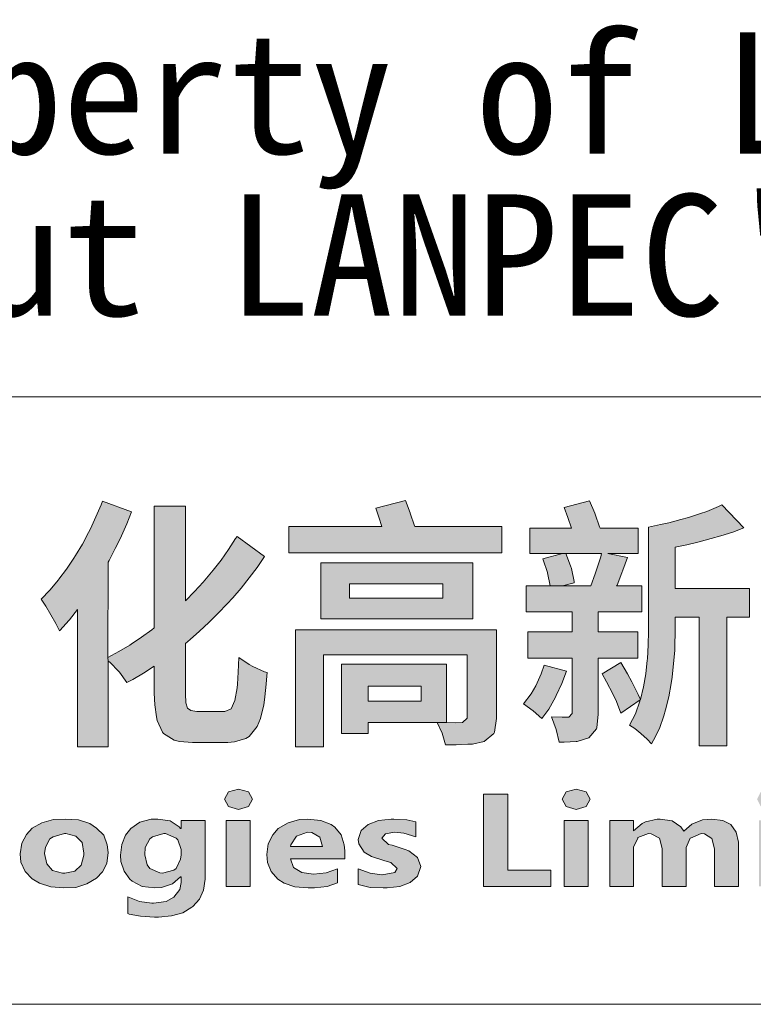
# Model space of a CAD drawing. Header units: millimetres. Extents: x 612290 to 637520, y -99766 to -71780.
# Tile 8 of 14: x 633348 to 633892, y -98626 to -97896. Entities that reach past the tile are written whole.
import ezdxf
from ezdxf.enums import TextEntityAlignment as Align

# ---------------------------------------------------------------- set-up
doc = ezdxf.new("R2010")
doc.units = ezdxf.units.MM
doc.layers.add('9图表', color=4, linetype='Continuous', lineweight=13)
doc.layers.add('LOGO 1', color=7, linetype='Continuous', true_color=0x1e2380)
doc.styles.add('黑体', font='simhei.ttf', dxfattribs={"width": 1.5})

# ---------------------------------------------------------------- blocks, each defined once
blk = doc.blocks.new('蓝科新LOGO')
at = {"layer": 'LOGO 1'}
h = blk.add_hatch(color=256, dxfattribs=at)
h.dxf.hatch_style = 1
h.paths.add_polyline_path([(3789.099, 824.537), (3789.117, 824.573), (3789.251, 824.829), (3789.377, 825.084), (3789.385, 825.102), (3789.502, 825.366), (3789.605, 825.626), (3788.973, 825.855), (3788.946, 825.778), (3788.834, 825.514), (3788.713, 825.254), (3788.673, 825.174), (3788.539, 824.923), (3788.391, 824.681), (3788.355, 824.623), (3788.198, 824.385), (3788.032, 824.166), (3788.019, 824.148), (3787.831, 823.928), (3787.643, 823.731), (3787.746, 823.579), (3787.858, 823.391), (3787.965, 823.207), (3788.041, 823.046), (3788.055, 823.059), (3788.243, 823.27), (3788.261, 823.287), (3788.436, 823.511), (3788.436, 820.532), (3789.099, 820.532), (3789.099, 822.391), (3789.094, 822.468)])
h.paths.add_polyline_path([(3791.281, 823.229), (3791.482, 823.426), (3791.679, 823.632), (3791.8, 823.762), (3791.98, 823.973), (3792.154, 824.192), (3792.325, 824.416), (3792.486, 824.654), (3791.89, 825.093), (3791.859, 825.048), (3791.706, 824.806), (3791.545, 824.578), (3791.37, 824.358), (3791.339, 824.318), (3791.155, 824.103), (3790.967, 823.897), (3790.774, 823.7), (3790.774, 825.747), (3790.098, 825.747), (3790.098, 823.113), (3790.044, 823.072), (3789.82, 822.907), (3789.596, 822.759), (3789.569, 822.736), (3789.327, 822.598), (3789.094, 822.468), (3789.099, 822.391), (3789.135, 822.365), (3789.332, 822.163), (3789.341, 822.149), (3789.506, 821.93), (3789.632, 821.993), (3789.865, 822.132), (3790.098, 822.279), (3790.098, 821.697), (3790.107, 821.446), (3790.143, 821.186), (3790.161, 821.106), (3790.273, 820.855), (3790.299, 820.823), (3790.528, 820.68), (3790.644, 820.653), (3790.927, 820.631), (3791.688, 820.631), (3791.836, 820.64), (3792.078, 820.716), (3792.15, 820.761), (3792.325, 820.976), (3792.396, 821.146), (3792.472, 821.446), (3792.486, 821.549), (3792.517, 821.822), (3792.544, 822.145), (3792.486, 822.158), (3792.23, 822.275), (3792.15, 822.315), (3791.93, 822.468), (3791.917, 822.154), (3791.899, 821.894), (3791.89, 821.809), (3791.845, 821.536), (3791.765, 821.356), (3791.626, 821.303), (3791.016, 821.303), (3790.891, 821.321), (3790.815, 821.37), (3790.783, 821.486), (3790.774, 821.684), (3790.774, 822.772), (3790.873, 822.857), (3791.079, 823.037)])
h = blk.add_hatch(color=256, dxfattribs=at)
h.dxf.hatch_style = 1
h.paths.add_polyline_path([(3797.629, 825.304), (3795.747, 825.304), (3795.739, 825.322), (3795.64, 825.595), (3795.64, 825.604), (3795.541, 825.873), (3794.901, 825.702), (3794.963, 825.51), (3795.026, 825.304), (3793.01, 825.304), (3793.01, 824.739), (3797.629, 824.739)])
h.paths.add_polyline_path([(3797.002, 824.52), (3793.709, 824.52), (3793.709, 823.305), (3797.002, 823.305)])
h.paths.add_polyline_path([(3796.352, 824.067), (3796.352, 823.753), (3794.327, 823.753), (3794.327, 824.067)], flags=16)
h.paths.add_polyline_path([(3797.513, 823.072), (3793.158, 823.072), (3793.158, 820.537), (3793.763, 820.537), (3793.763, 822.53), (3796.881, 822.53), (3796.881, 821.155), (3796.778, 821.061), (3796.617, 821.056), (3796.361, 821.061), (3796.227, 821.061), (3796.334, 820.828), (3796.411, 820.581), (3796.639, 820.581), (3796.894, 820.59), (3796.993, 820.595), (3797.25, 820.655), (3797.454, 820.823), (3797.468, 820.855), (3797.513, 821.15)])
h.paths.add_polyline_path([(3796.433, 822.324), (3794.157, 822.324), (3794.157, 820.823), (3794.73, 820.823), (3794.73, 821.061), (3796.227, 821.061), (3796.361, 821.061), (3796.433, 821.061)], flags=17)
h.paths.add_polyline_path([(3795.882, 821.849), (3795.882, 821.527), (3794.73, 821.527), (3794.73, 821.849)], flags=16)
h = blk.add_hatch(color=256, dxfattribs=at)
h.dxf.hatch_style = 1
h.paths.add_polyline_path([(3800.582, 825.272), (3799.757, 825.272), (3799.748, 825.299), (3799.65, 825.572), (3799.641, 825.599), (3799.529, 825.859), (3798.978, 825.72), (3799.058, 825.505), (3799.135, 825.272), (3798.238, 825.272), (3798.238, 824.721), (3798.946, 824.721), (3799.789, 824.721), (3799.771, 824.649), (3799.681, 824.367), (3799.654, 824.282), (3799.56, 824.018), (3798.946, 824.018), (3798.673, 824.018), (3798.158, 824.018), (3798.158, 823.462), (3799.152, 823.462), (3799.152, 823.023), (3798.189, 823.023), (3798.189, 822.454), (3799.152, 822.454), (3799.152, 821.258), (3799.081, 821.177), (3798.933, 821.177), (3798.704, 821.186), (3798.704, 821.182), (3798.807, 820.913), (3798.87, 820.635), (3798.982, 820.635), (3799.238, 820.653), (3799.264, 820.653), (3799.515, 820.729), (3799.677, 820.922), (3799.686, 820.949), (3799.713, 821.24), (3799.713, 822.454), (3800.577, 822.454), (3800.577, 823.023), (3799.713, 823.023), (3799.713, 823.462), (3800.662, 823.462), (3800.662, 824.018), (3800.116, 824.018), (3800.125, 824.036), (3800.232, 824.304), (3800.25, 824.358), (3800.353, 824.632), (3799.923, 824.721), (3800.582, 824.721)])
h.paths.add_polyline_path([(3799.135, 824.399), (3799.117, 824.452), (3799.018, 824.721), (3798.946, 824.721), (3798.516, 824.605), (3798.525, 824.587), (3798.615, 824.313), (3798.619, 824.3), (3798.673, 824.018), (3798.946, 824.018), (3799.197, 824.089), (3799.193, 824.112)], flags=17)
h.paths.add_polyline_path([(3798.928, 821.908), (3799.027, 822.172), (3798.548, 822.302), (3798.48, 822.118), (3798.364, 821.854), (3798.265, 821.679), (3798.095, 821.464), (3798.306, 821.312), (3798.498, 821.146), (3798.646, 821.348), (3798.794, 821.612), (3798.807, 821.643)])
h.paths.add_polyline_path([(3800.447, 821.943), (3800.353, 822.118), (3800.21, 822.36), (3799.802, 822.114), (3799.896, 821.939), (3800.035, 821.679), (3800.111, 821.513), (3800.21, 821.262), (3800.626, 821.549), (3800.631, 821.558), (3800.582, 821.67)], flags=17)
h.paths.add_polyline_path([(3802.997, 823.964), (3801.388, 823.964), (3801.388, 824.856), (3801.639, 824.909), (3801.903, 824.972), (3802.163, 825.044), (3802.374, 825.102), (3802.634, 825.187), (3802.876, 825.281), (3802.396, 825.774), (3802.325, 825.743), (3802.069, 825.635), (3801.935, 825.586), (3801.675, 825.505), (3801.509, 825.456), (3801.249, 825.389), (3801.07, 825.348), (3800.81, 825.295), (3800.81, 823.301), (3800.806, 823.032), (3800.797, 822.741), (3800.783, 822.441), (3800.779, 822.414), (3800.747, 822.118), (3800.698, 821.836), (3800.629, 821.551), (3800.626, 821.549), (3800.618, 821.522), (3800.523, 821.249), (3800.394, 821.003), (3800.51, 820.931), (3800.644, 820.823), (3800.779, 820.702), (3800.873, 820.599), (3800.918, 820.68), (3801.043, 820.931), (3801.142, 821.209), (3801.178, 821.339), (3801.245, 821.616), (3801.299, 821.908), (3801.321, 822.046), (3801.352, 822.338), (3801.375, 822.624), (3801.379, 822.727), (3801.388, 823.023), (3801.388, 823.301), (3801.388, 823.341), (3801.903, 823.341), (3801.903, 820.554), (3802.508, 820.554), (3802.508, 823.341), (3802.997, 823.341)])
h = blk.add_hatch(color=256, dxfattribs=at)
h.dxf.hatch_style = 1
h.paths.add_polyline_path([(3775.246, 819.166), (3775.961, 819.166), (3775.961, 819.509), (3774.001, 819.509), (3774.001, 819.166), (3774.716, 819.166), (3774.716, 817.51), (3775.246, 817.51)])
h.paths.add_polyline_path([(3776.666, 818.108), (3777.832, 818.108), (3777.832, 818.284), (3777.822, 818.412), (3777.754, 818.627), (3777.626, 818.794), (3777.538, 818.853), (3777.313, 818.941), (3777.029, 818.97), (3776.852, 818.961), (3776.607, 818.892), (3776.402, 818.765), (3776.274, 818.627), (3776.176, 818.431), (3776.147, 818.206), (3776.167, 818.03), (3776.245, 817.834), (3776.382, 817.667), (3776.519, 817.579), (3776.754, 817.501), (3777.048, 817.481), (3777.176, 817.481), (3777.46, 817.51), (3777.685, 817.589), (3777.685, 817.893), (3777.675, 817.893), (3777.44, 817.804), (3777.166, 817.775), (3776.901, 817.814), (3776.735, 817.922)])
h.paths.add_polyline_path([(3776.656, 818.373), (3776.666, 818.412), (3776.794, 818.598), (3777.029, 818.686), (3777.117, 818.676), (3777.293, 818.578), (3777.352, 818.373)], flags=16)
h.paths.add_polyline_path([(3778.596, 818.216), (3778.616, 818.363), (3778.743, 818.539), (3778.861, 818.608), (3779.126, 818.657), (3779.273, 818.637), (3779.517, 818.549), (3779.517, 818.912), (3779.361, 818.951), (3779.057, 818.97), (3778.792, 818.951), (3778.547, 818.882), (3778.342, 818.765), (3778.195, 818.618), (3778.097, 818.422), (3778.067, 818.186), (3778.087, 818.039), (3778.165, 817.844), (3778.322, 817.677), (3778.459, 817.589), (3778.694, 817.501), (3778.979, 817.481), (3778.988, 817.481), (3779.282, 817.501), (3779.508, 817.569), (3779.508, 817.902), (3779.361, 817.834), (3779.106, 817.795), (3778.949, 817.814), (3778.734, 817.912), (3778.655, 818)])
h.paths.add_polyline_path([(3779.88, 817.51), (3780.399, 817.51), (3780.399, 818.324), (3780.399, 818.373), (3780.501, 818.566), (3780.742, 818.657), (3780.83, 818.647), (3780.987, 818.549), (3781.046, 818.324), (3781.046, 817.51), (3781.565, 817.51), (3781.565, 818.392), (3781.565, 818.49), (3781.506, 818.696), (3781.389, 818.853), (3781.203, 818.941), (3780.958, 818.97), (3780.821, 818.961), (3780.595, 818.882), (3780.399, 818.717), (3780.399, 819.627), (3779.88, 819.627)])
h.paths.add_polyline_path([(3782.016, 817.51), (3782.535, 817.51), (3782.535, 818.324), (3782.535, 818.373), (3782.637, 818.566), (3782.878, 818.657), (3782.986, 818.647), (3783.133, 818.529), (3783.192, 818.304), (3783.192, 817.51), (3783.711, 817.51), (3783.711, 818.382), (3783.701, 818.48), (3783.652, 818.696), (3783.535, 818.853), (3783.358, 818.941), (3783.113, 818.97), (3782.937, 818.961), (3782.712, 818.872), (3782.535, 818.716), (3782.535, 818.941), (3782.016, 818.941)])
h.paths.add_polyline_path([(3784.074, 818.451), (3784.044, 818.216), (3784.064, 818.039), (3784.152, 817.834), (3784.299, 817.677), (3784.465, 817.579), (3784.701, 817.501), (3784.995, 817.481), (3785.24, 817.491), (3785.494, 817.569), (3785.7, 817.687), (3785.827, 817.824), (3785.925, 818.01), (3785.955, 818.245), (3785.935, 818.412), (3785.857, 818.618), (3785.7, 818.774), (3785.543, 818.872), (3785.308, 818.951), (3785.014, 818.97), (3784.769, 818.961), (3784.514, 818.892), (3784.309, 818.774), (3784.172, 818.637)])
h.paths.add_polyline_path([(3784.583, 818.363), (3784.691, 818.539), (3784.75, 818.588), (3785.019, 818.661), (3785.249, 818.598), (3785.386, 818.461), (3785.426, 818.235), (3785.426, 818.186), (3785.367, 817.971), (3785.23, 817.844), (3785.004, 817.795), (3784.955, 817.795), (3784.75, 817.853), (3784.612, 818), (3784.573, 818.226)], flags=16)
h.paths.add_polyline_path([(3786.837, 819.627), (3786.317, 819.627), (3786.317, 817.51), (3786.837, 817.51)])
h.paths.add_polyline_path([(3787.454, 817.677), (3787.611, 817.579), (3787.856, 817.501), (3788.14, 817.481), (3788.394, 817.491), (3788.639, 817.569), (3788.845, 817.687), (3788.973, 817.824), (3789.071, 818.01), (3789.1, 818.245), (3789.08, 818.412), (3789.002, 818.618), (3788.845, 818.774), (3788.698, 818.872), (3788.453, 818.951), (3788.169, 818.97), (3787.914, 818.961), (3787.66, 818.892), (3787.454, 818.774), (3787.326, 818.637), (3787.228, 818.451), (3787.189, 818.216), (3787.209, 818.039), (3787.297, 817.834)])
h.paths.add_polyline_path([(3787.767, 818), (3787.718, 818.226), (3787.738, 818.363), (3787.836, 818.539), (3787.905, 818.588), (3788.164, 818.661), (3788.394, 818.598), (3788.532, 818.461), (3788.571, 818.235), (3788.571, 818.186), (3788.512, 817.971), (3788.375, 817.844), (3788.159, 817.795), (3788.11, 817.795), (3787.895, 817.853)], flags=16)
h.paths.add_polyline_path([(3791.197, 818.941), (3790.677, 818.941), (3790.677, 818.751), (3790.638, 818.804), (3790.442, 818.931), (3790.178, 818.97), (3790.031, 818.97), (3789.786, 818.902), (3789.59, 818.765), (3789.472, 818.618), (3789.394, 818.422), (3789.364, 818.186), (3789.374, 818.049), (3789.443, 817.844), (3789.57, 817.667), (3789.619, 817.628), (3789.835, 817.51), (3790.109, 817.481), (3790.256, 817.491), (3790.491, 817.569), (3790.677, 817.724), (3790.677, 817.599), (3790.648, 817.442), (3790.521, 817.275), (3790.354, 817.187), (3790.08, 817.148), (3790.041, 817.148), (3789.776, 817.187), (3789.521, 817.285), (3789.521, 816.923), (3789.551, 816.913), (3789.796, 816.864), (3790.099, 816.844), (3790.187, 816.844), (3790.472, 816.874), (3790.717, 816.942), (3790.913, 817.06), (3790.932, 817.079), (3791.079, 817.236), (3791.167, 817.432), (3791.197, 817.667)])
h.paths.add_polyline_path([(3790.57, 817.902), (3790.521, 817.863), (3790.276, 817.795), (3790.217, 817.804), (3790.001, 817.902), (3789.943, 817.981), (3789.894, 818.196), (3789.903, 818.353), (3790.001, 818.539), (3790.06, 818.588), (3790.305, 818.657), (3790.344, 818.657), (3790.57, 818.559), (3790.609, 818.52), (3790.677, 818.314), (3790.677, 818.196), (3790.668, 818.098)], flags=16)
h.paths.add_polyline_path([(3791.657, 817.51), (3792.176, 817.51), (3792.176, 818.941), (3791.657, 818.941)])
h.paths.add_polyline_path([(3791.922, 819.617), (3791.706, 819.558), (3791.618, 819.401), (3791.706, 819.245), (3791.922, 819.176), (3792.137, 819.245), (3792.225, 819.401), (3792.137, 819.558)])
h.paths.add_polyline_path([(3793.049, 818.108), (3794.224, 818.108), (3794.224, 818.284), (3794.214, 818.412), (3794.146, 818.627), (3794.009, 818.794), (3793.93, 818.853), (3793.705, 818.941), (3793.421, 818.97), (3793.244, 818.961), (3793, 818.892), (3792.784, 818.765), (3792.666, 818.627), (3792.568, 818.431), (3792.539, 818.206), (3792.549, 818.03), (3792.627, 817.834), (3792.774, 817.667), (3792.911, 817.579), (3793.146, 817.501), (3793.431, 817.481), (3793.568, 817.481), (3793.842, 817.51), (3794.067, 817.589), (3794.067, 817.893), (3793.823, 817.804), (3793.548, 817.775), (3793.293, 817.814), (3793.117, 817.922)])
h.paths.add_polyline_path([(3793.049, 818.373), (3793.058, 818.412), (3793.176, 818.598), (3793.421, 818.686), (3793.509, 818.676), (3793.685, 818.578), (3793.744, 818.373)], flags=16)
h.paths.add_polyline_path([(3795.361, 817.902), (3795.312, 817.814), (3795.034, 817.764), (3794.773, 817.795), (3794.518, 817.893), (3794.518, 817.55), (3794.773, 817.491), (3795.057, 817.481), (3795.145, 817.481), (3795.42, 817.51), (3795.645, 817.599), (3795.802, 817.736), (3795.87, 817.942), (3795.802, 818.137), (3795.616, 818.284), (3795.537, 818.314), (3795.253, 818.402), (3795.175, 818.422), (3795.028, 818.559), (3795.106, 818.647), (3795.302, 818.686), (3795.508, 818.667), (3795.763, 818.588), (3795.763, 818.912), (3795.567, 818.951), (3795.292, 818.97), (3795.233, 818.97), (3794.959, 818.941), (3794.734, 818.853), (3794.577, 818.725), (3794.518, 818.529), (3794.528, 818.431), (3794.646, 818.255), (3794.802, 818.157), (3795.096, 818.069), (3795.224, 818.03)])
h = blk.add_hatch(color=256, dxfattribs=at)
h.dxf.hatch_style = 1
h.paths.add_polyline_path([(3798.692, 817.51), (3798.692, 817.863), (3797.761, 817.863), (3797.761, 819.509), (3797.232, 819.509), (3797.232, 817.51)])
h.paths.add_polyline_path([(3798.976, 817.51), (3799.496, 817.51), (3799.496, 818.941), (3798.976, 818.941)])
h.paths.add_polyline_path([(3799.241, 819.176), (3799.456, 819.245), (3799.545, 819.401), (3799.456, 819.558), (3799.241, 819.617), (3799.025, 819.558), (3798.937, 819.401), (3799.025, 819.245)])
h.paths.add_polyline_path([(3799.966, 817.51), (3800.485, 817.51), (3800.485, 818.304), (3800.485, 818.363), (3800.573, 818.559), (3800.573, 818.569), (3800.809, 818.657), (3800.867, 818.647), (3801.044, 818.559), (3801.102, 818.333), (3801.102, 817.51), (3801.622, 817.51), (3801.622, 818.314), (3801.622, 818.353), (3801.71, 818.559), (3801.72, 818.559), (3801.945, 818.657), (3802.023, 818.647), (3802.18, 818.549), (3802.239, 818.324), (3802.239, 817.51), (3802.758, 817.51), (3802.758, 818.402), (3802.758, 818.471), (3802.709, 818.686), (3802.592, 818.853), (3802.415, 818.941), (3802.18, 818.97), (3801.974, 818.951), (3801.749, 818.863), (3801.573, 818.706), (3801.504, 818.804), (3801.318, 818.931), (3801.063, 818.97), (3800.995, 818.97), (3800.74, 818.912), (3800.671, 818.872), (3800.485, 818.716), (3800.485, 818.941), (3799.966, 818.941)])
h.paths.add_polyline_path([(3803.719, 818.941), (3803.199, 818.941), (3803.199, 817.51), (3803.719, 817.51)])
h.paths.add_polyline_path([(3803.464, 819.176), (3803.679, 819.245), (3803.758, 819.401), (3803.679, 819.558), (3803.464, 819.617), (3803.238, 819.558), (3803.16, 819.401), (3803.238, 819.245)])
h.paths.add_polyline_path([(3804.826, 818.627), (3805.227, 818.627), (3805.227, 818.941), (3804.826, 818.941), (3804.826, 819.372), (3804.306, 819.254), (3804.306, 818.941), (3804.012, 818.941), (3804.012, 818.627), (3804.306, 818.627), (3804.306, 817.951), (3804.336, 817.775), (3804.434, 817.608), (3804.62, 817.51), (3804.875, 817.481), (3804.992, 817.481), (3805.227, 817.53), (3805.227, 817.844), (3805.051, 817.795), (3804.904, 817.834), (3804.826, 818.03)])
h.paths.add_polyline_path([(3805.463, 818.03), (3805.541, 817.834), (3805.678, 817.667), (3805.815, 817.579), (3806.05, 817.501), (3806.344, 817.481), (3806.472, 817.481), (3806.756, 817.51), (3806.981, 817.589), (3806.981, 817.893), (3806.971, 817.893), (3806.736, 817.804), (3806.462, 817.775), (3806.197, 817.814), (3806.031, 817.922), (3805.962, 818.108), (3807.128, 818.108), (3807.128, 818.284), (3807.118, 818.412), (3807.05, 818.627), (3806.922, 818.794), (3806.834, 818.853), (3806.609, 818.941), (3806.325, 818.97), (3806.148, 818.961), (3805.903, 818.892), (3805.698, 818.765), (3805.57, 818.627), (3805.472, 818.431), (3805.443, 818.206)])
h.paths.add_polyline_path([(3805.952, 818.373), (3805.962, 818.412), (3806.09, 818.598), (3806.325, 818.686), (3806.413, 818.676), (3806.589, 818.578), (3806.648, 818.373)], flags=16)
h.paths.add_polyline_path([(3807.442, 817.834), (3807.569, 817.667), (3807.618, 817.618), (3807.834, 817.51), (3808.108, 817.481), (3808.245, 817.491), (3808.48, 817.559), (3808.676, 817.724), (3808.676, 817.51), (3809.196, 817.51), (3809.196, 819.627), (3808.676, 819.627), (3808.676, 818.765), (3808.637, 818.804), (3808.451, 818.931), (3808.177, 818.97), (3808.039, 818.97), (3807.794, 818.892), (3807.589, 818.765), (3807.481, 818.627), (3807.393, 818.422), (3807.363, 818.196), (3807.373, 818.049)])
h.paths.add_polyline_path([(3807.892, 818.206), (3807.902, 818.343), (3808, 818.529), (3808.059, 818.588), (3808.304, 818.657), (3808.343, 818.657), (3808.569, 818.559), (3808.608, 818.529), (3808.676, 818.324), (3808.676, 818.196), (3808.666, 818.098), (3808.569, 817.912), (3808.529, 817.873), (3808.284, 817.795), (3808.216, 817.804), (3808, 817.902), (3807.941, 817.981)], flags=16)
at = {"layer": 'LOGO 1', "color": 164, "lineweight": 0}
for points in [[(3788.973, 825.855), (3788.946, 825.778), (3788.834, 825.514), (3788.713, 825.254), (3788.673, 825.174), (3788.539, 824.923), (3788.391, 824.681), (3788.355, 824.623), (3788.198, 824.385), (3788.032, 824.166), (3788.019, 824.148), (3787.831, 823.928), (3787.643, 823.731), (3787.746, 823.579)], [(3788.436, 823.511), (3788.436, 820.532), (3789.099, 820.532), (3789.099, 822.391), (3789.094, 822.468), (3789.099, 824.537), (3789.117, 824.573), (3789.251, 824.829), (3789.377, 825.084), (3789.385, 825.102), (3789.502, 825.366), (3789.605, 825.626), (3788.973, 825.855)], [(3790.774, 825.747), (3790.098, 825.747), (3790.098, 823.113), (3790.044, 823.072), (3789.82, 822.907), (3789.596, 822.759), (3789.569, 822.736), (3789.327, 822.598), (3789.094, 822.468), (3789.099, 822.391), (3789.135, 822.365)], [(3790.774, 823.7), (3790.774, 825.747)], [(3799.529, 825.859), (3798.978, 825.72), (3799.058, 825.505), (3799.135, 825.272), (3798.238, 825.272), (3798.238, 824.721), (3798.946, 824.721), (3799.789, 824.721), (3799.771, 824.649), (3799.681, 824.367), (3799.654, 824.282), (3799.56, 824.018), (3798.946, 824.018), (3798.673, 824.018), (3798.158, 824.018), (3798.158, 823.462), (3799.152, 823.462), (3799.152, 823.023), (3798.189, 823.023), (3798.189, 822.454), (3799.152, 822.454), (3799.152, 821.258), (3799.081, 821.177), (3798.933, 821.177)], [(3799.686, 820.949), (3799.713, 821.24), (3799.713, 822.454), (3800.577, 822.454), (3800.577, 823.023), (3799.713, 823.023), (3799.713, 823.462), (3800.662, 823.462), (3800.662, 824.018), (3800.116, 824.018), (3800.125, 824.036), (3800.232, 824.304), (3800.25, 824.358), (3800.353, 824.632), (3799.923, 824.721), (3800.582, 824.721), (3800.582, 825.272), (3799.757, 825.272), (3799.748, 825.299), (3799.65, 825.572), (3799.641, 825.599), (3799.529, 825.859)], [(3802.396, 825.774), (3802.325, 825.743), (3802.069, 825.635), (3801.935, 825.586), (3801.675, 825.505), (3801.509, 825.456), (3801.249, 825.389), (3801.07, 825.348), (3800.81, 825.295), (3800.81, 823.301), (3800.806, 823.032), (3800.797, 822.741), (3800.783, 822.441), (3800.779, 822.414), (3800.747, 822.118), (3800.698, 821.836), (3800.631, 821.558), (3800.626, 821.549), (3800.618, 821.522), (3800.523, 821.249), (3800.394, 821.003), (3800.51, 820.931), (3800.644, 820.823), (3800.779, 820.702), (3800.873, 820.599), (3800.918, 820.68), (3801.043, 820.931), (3801.142, 821.209), (3801.178, 821.339), (3801.245, 821.616), (3801.299, 821.908), (3801.321, 822.046), (3801.352, 822.338), (3801.375, 822.624), (3801.379, 822.727), (3801.388, 823.023), (3801.388, 823.301), (3801.388, 823.341), (3801.903, 823.341)], [(3802.508, 823.341), (3802.997, 823.341), (3802.997, 823.964), (3801.388, 823.964), (3801.388, 824.856), (3801.639, 824.909), (3801.903, 824.972), (3802.163, 825.044), (3802.374, 825.102), (3802.634, 825.187), (3802.876, 825.281), (3802.396, 825.774)], [(3791.89, 825.093), (3791.859, 825.048), (3791.706, 824.806), (3791.545, 824.578), (3791.37, 824.358), (3791.339, 824.318), (3791.155, 824.103), (3790.967, 823.897), (3790.774, 823.7)], [(3791.679, 823.632), (3791.8, 823.762), (3791.98, 823.973), (3792.154, 824.192), (3792.325, 824.416), (3792.486, 824.654), (3791.89, 825.093)], [(3797.002, 824.52), (3793.709, 824.52), (3793.709, 823.305)], [(3793.709, 823.305), (3797.002, 823.305), (3797.002, 824.52)], [(3793.709, 823.305), (3797.002, 823.305), (3797.002, 824.52)], [(3794.327, 823.753), (3794.327, 824.067), (3796.352, 824.067)], [(3796.352, 824.067), (3796.352, 823.753), (3794.327, 823.753)], [(3796.352, 824.067), (3796.352, 823.753), (3794.327, 823.753)], [(3791.016, 821.303), (3790.891, 821.321), (3790.815, 821.37), (3790.783, 821.486), (3790.774, 821.684), (3790.774, 822.772), (3790.873, 822.857), (3791.079, 823.037), (3791.281, 823.229), (3791.482, 823.426), (3791.679, 823.632)], [(3787.746, 823.579), (3787.858, 823.391), (3787.965, 823.207), (3788.041, 823.046), (3788.055, 823.059), (3788.243, 823.27), (3788.261, 823.287), (3788.436, 823.511)], [(3801.903, 823.341), (3801.903, 820.554), (3802.508, 820.554), (3802.508, 823.341)], [(3801.903, 823.341), (3801.903, 820.554), (3802.508, 820.554), (3802.508, 823.341)], [(3797.513, 823.072), (3793.158, 823.072), (3793.158, 820.537), (3793.763, 820.537), (3793.763, 822.53), (3796.881, 822.53)], [(3797.468, 820.855), (3797.513, 821.15), (3797.513, 823.072)], [(3796.881, 822.53), (3796.881, 821.155), (3796.778, 821.061), (3796.617, 821.056)], [(3789.135, 822.365), (3789.332, 822.163), (3789.341, 822.149), (3789.506, 821.93), (3789.632, 821.993), (3789.865, 822.132), (3790.098, 822.279)], [(3790.143, 821.186), (3790.161, 821.106), (3790.273, 820.855), (3790.299, 820.823), (3790.528, 820.68), (3790.644, 820.653), (3790.927, 820.631), (3791.688, 820.631), (3791.836, 820.64), (3792.078, 820.716), (3792.15, 820.761), (3792.325, 820.976), (3792.396, 821.146), (3792.472, 821.446), (3792.486, 821.549), (3792.517, 821.822), (3792.544, 822.145), (3792.486, 822.158), (3792.23, 822.275), (3792.15, 822.315), (3791.93, 822.468)], [(3791.93, 822.468), (3791.917, 822.154), (3791.899, 821.894), (3791.89, 821.809), (3791.845, 821.536), (3791.765, 821.356), (3791.626, 821.303), (3791.016, 821.303)], [(3796.433, 822.324), (3794.157, 822.324), (3794.157, 820.823), (3794.73, 820.823), (3794.73, 821.061), (3796.227, 821.061), (3796.361, 821.061), (3796.433, 821.061)], [(3796.433, 821.061), (3796.433, 822.324)], [(3790.098, 822.279), (3790.098, 821.697), (3790.107, 821.446), (3790.143, 821.186)], [(3794.73, 821.527), (3794.73, 821.849), (3795.882, 821.849)], [(3795.882, 821.849), (3795.882, 821.527), (3794.73, 821.527)], [(3796.361, 821.061), (3796.227, 821.061), (3796.334, 820.828), (3796.411, 820.581), (3796.639, 820.581), (3796.894, 820.59), (3796.993, 820.595), (3797.244, 820.653), (3797.248, 820.653), (3797.454, 820.823), (3797.468, 820.855)], [(3796.617, 821.056), (3796.361, 821.061)], [(3798.704, 821.186), (3798.704, 821.182), (3798.807, 820.913), (3798.87, 820.635), (3798.982, 820.635), (3799.238, 820.653), (3799.264, 820.653), (3799.515, 820.729), (3799.677, 820.922), (3799.686, 820.949)], [(3798.933, 821.177), (3798.704, 821.186)], [(3788.169, 818.97), (3787.914, 818.961), (3787.66, 818.892), (3787.454, 818.774)], [(3788.845, 817.687), (3788.973, 817.824), (3789.071, 818.01), (3789.1, 818.245), (3789.08, 818.412), (3789.002, 818.618), (3788.845, 818.774), (3788.698, 818.872), (3788.453, 818.951), (3788.169, 818.97)], [(3790.178, 818.97), (3790.031, 818.97), (3789.786, 818.902), (3789.59, 818.765)], [(3790.668, 818.765), (3790.638, 818.804), (3790.442, 818.931), (3790.178, 818.97)], [(3791.197, 818.941), (3790.677, 818.941), (3790.677, 818.765), (3790.668, 818.765)], [(3790.932, 817.079), (3791.079, 817.236), (3791.167, 817.432), (3791.197, 817.667), (3791.197, 818.941)], [(3793.421, 818.97), (3793.244, 818.961), (3793, 818.892), (3792.784, 818.765)], [(3794.224, 818.284), (3794.214, 818.412), (3794.146, 818.627), (3794.009, 818.794), (3793.93, 818.853), (3793.705, 818.941), (3793.421, 818.97)], [(3795.292, 818.97), (3795.233, 818.97), (3794.959, 818.941), (3794.734, 818.853), (3794.577, 818.725)], [(3795.302, 818.686), (3795.508, 818.667), (3795.763, 818.588), (3795.763, 818.912), (3795.567, 818.951), (3795.292, 818.97)], [(3800.485, 818.941), (3799.966, 818.941), (3799.966, 817.51), (3800.485, 817.51), (3800.485, 818.304), (3800.485, 818.363), (3800.573, 818.559), (3800.573, 818.569), (3800.809, 818.657)], [(3801.063, 818.97), (3800.995, 818.97), (3800.74, 818.912), (3800.671, 818.872), (3800.485, 818.716), (3800.485, 818.716)], [(3800.485, 818.716), (3800.485, 818.941)], [(3801.573, 818.706), (3801.504, 818.804), (3801.318, 818.931), (3801.063, 818.97)], [(3802.18, 818.97), (3801.974, 818.951), (3801.749, 818.863), (3801.573, 818.706)], [(3802.709, 818.686), (3802.592, 818.853), (3802.415, 818.941), (3802.18, 818.97)], [(3787.454, 818.774), (3787.326, 818.637), (3787.228, 818.451), (3787.189, 818.216), (3787.209, 818.039), (3787.297, 817.834), (3787.454, 817.677), (3787.611, 817.579), (3787.856, 817.501), (3788.14, 817.481), (3788.394, 817.491), (3788.639, 817.569), (3788.845, 817.687)], [(3789.59, 818.765), (3789.472, 818.618), (3789.394, 818.422), (3789.364, 818.186), (3789.374, 818.049), (3789.443, 817.844), (3789.57, 817.667), (3789.619, 817.628), (3789.835, 817.51), (3790.109, 817.481), (3790.256, 817.491), (3790.491, 817.569), (3790.668, 817.716), (3790.677, 817.716)], [(3792.784, 818.765), (3792.666, 818.627), (3792.568, 818.431), (3792.539, 818.206), (3792.549, 818.03), (3792.627, 817.834), (3792.774, 817.667)], [(3793.049, 818.373), (3793.058, 818.412), (3793.176, 818.598), (3793.176, 818.598), (3793.421, 818.686)], [(3793.421, 818.686), (3793.509, 818.676), (3793.685, 818.578), (3793.744, 818.373), (3793.049, 818.373)], [(3794.577, 818.725), (3794.518, 818.529), (3794.528, 818.431), (3794.646, 818.255), (3794.802, 818.157), (3795.096, 818.069), (3795.224, 818.03), (3795.361, 817.902), (3795.312, 817.814), (3795.037, 817.765)], [(3795.802, 817.736), (3795.87, 817.942), (3795.802, 818.137), (3795.616, 818.284), (3795.537, 818.314), (3795.253, 818.402), (3795.175, 818.422), (3795.028, 818.559), (3795.106, 818.647), (3795.302, 818.686)], [(3801.945, 818.657), (3802.023, 818.647), (3802.18, 818.549), (3802.239, 818.324), (3802.239, 817.51), (3802.758, 817.51), (3802.758, 818.402), (3802.758, 818.471), (3802.709, 818.686)], [(3801.945, 818.657), (3802.023, 818.647), (3802.18, 818.549), (3802.239, 818.324), (3802.239, 817.51), (3802.758, 817.51), (3802.758, 818.402), (3802.758, 818.471), (3802.709, 818.686)], [(3788.159, 817.795), (3788.11, 817.795), (3787.895, 817.853), (3787.767, 818), (3787.718, 818.226), (3787.738, 818.363), (3787.836, 818.539), (3787.905, 818.588), (3788.15, 818.657)], [(3788.15, 818.657), (3788.179, 818.657), (3788.394, 818.598), (3788.532, 818.461), (3788.571, 818.235), (3788.571, 818.186), (3788.512, 817.971), (3788.375, 817.844), (3788.159, 817.795)], [(3790.276, 817.795), (3790.217, 817.804), (3790.001, 817.902), (3789.943, 817.981), (3789.894, 818.196), (3789.903, 818.353), (3790.001, 818.539), (3790.06, 818.588), (3790.305, 818.657)], [(3790.305, 818.657), (3790.344, 818.657), (3790.57, 818.559), (3790.609, 818.52), (3790.677, 818.314), (3790.677, 818.196), (3790.668, 818.098), (3790.57, 817.902), (3790.521, 817.863), (3790.276, 817.795)], [(3800.809, 818.657), (3800.867, 818.647), (3801.044, 818.559), (3801.102, 818.333), (3801.102, 817.51), (3801.622, 817.51), (3801.622, 818.314), (3801.622, 818.353), (3801.71, 818.559), (3801.72, 818.559), (3801.945, 818.657)], [(3793.548, 817.775), (3793.293, 817.814), (3793.117, 817.922), (3793.049, 818.108), (3794.224, 818.108), (3794.224, 818.284)], [(3792.774, 817.667), (3792.911, 817.579), (3793.146, 817.501), (3793.431, 817.481), (3793.568, 817.481), (3793.842, 817.51), (3794.067, 817.589), (3794.067, 817.893)], [(3794.067, 817.893), (3794.067, 817.893), (3793.823, 817.804), (3793.548, 817.775)], [(3795.037, 817.765), (3795.028, 817.765), (3794.773, 817.795), (3794.518, 817.893)], [(3794.518, 817.893), (3794.518, 817.55), (3794.518, 817.55), (3794.773, 817.491), (3795.057, 817.481), (3795.145, 817.481), (3795.42, 817.51), (3795.645, 817.599), (3795.802, 817.736)], [(3790.677, 817.716), (3790.677, 817.599), (3790.648, 817.442), (3790.521, 817.275), (3790.354, 817.187), (3790.08, 817.148)], [(3790.08, 817.148), (3790.041, 817.148), (3789.776, 817.187), (3789.521, 817.285)], [(3789.521, 817.285), (3789.521, 816.923), (3789.551, 816.913), (3789.796, 816.864), (3790.099, 816.844), (3790.187, 816.844), (3790.472, 816.874), (3790.717, 816.942), (3790.913, 817.06), (3790.932, 817.079)]]:
    blk.add_lwpolyline(points, dxfattribs=at)
for points in [[(3795.541, 825.873), (3794.901, 825.702), (3794.963, 825.51), (3795.026, 825.304), (3793.01, 825.304), (3793.01, 824.739), (3797.629, 824.739), (3797.629, 825.304), (3795.747, 825.304), (3795.739, 825.322), (3795.64, 825.595), (3795.64, 825.604)], [(3798.946, 824.721), (3798.516, 824.605), (3798.525, 824.587), (3798.615, 824.313), (3798.619, 824.3), (3798.673, 824.018), (3798.946, 824.018), (3799.197, 824.089), (3799.193, 824.112), (3799.135, 824.399), (3799.117, 824.452), (3799.018, 824.721), (3799.789, 824.721)], [(3800.21, 822.36), (3799.802, 822.114), (3799.896, 821.939), (3800.035, 821.679), (3800.111, 821.513), (3800.21, 821.262), (3800.626, 821.549), (3800.631, 821.558), (3800.582, 821.67), (3800.447, 821.943), (3800.353, 822.118)], [(3798.548, 822.302), (3798.48, 822.118), (3798.364, 821.854), (3798.265, 821.679), (3798.095, 821.464), (3798.306, 821.312), (3798.498, 821.146), (3798.646, 821.348), (3798.794, 821.612), (3798.807, 821.643), (3798.928, 821.908), (3799.027, 822.172)], [(3791.922, 819.617), (3791.706, 819.558), (3791.618, 819.401), (3791.706, 819.245), (3791.922, 819.176), (3792.137, 819.245), (3792.225, 819.401), (3792.137, 819.558)], [(3799.241, 819.617), (3799.025, 819.558), (3798.937, 819.401), (3799.025, 819.245), (3799.241, 819.176), (3799.456, 819.245), (3799.545, 819.401), (3799.456, 819.558)], [(3797.761, 819.509), (3797.232, 819.509), (3797.232, 817.51), (3798.692, 817.51), (3798.692, 817.863), (3797.761, 817.863)], [(3792.176, 818.941), (3791.657, 818.941), (3791.657, 817.51), (3792.176, 817.51)], [(3799.496, 818.941), (3798.976, 818.941), (3798.976, 817.51), (3799.496, 817.51)]]:
    blk.add_lwpolyline(points, close=True, dxfattribs=at)

msp = doc.modelspace()

# ---------------------------------------------------------------- linework, layer by layer
at = {"layer": '9图表', "color": 4}
msp.add_line((631819.676, -98175.581), (637219.676, -98175.581), dxfattribs=at)
msp.add_line((631819.676, -98175.581), (637219.676, -98175.581), dxfattribs=at)
at = {"layer": '9图表'}
for p, q in [((631819.676, -98175.581), (637219.676, -98175.581)), ((631819.676, -98625.581), (635419.676, -98625.581))]:
    msp.add_line(p, q, dxfattribs=at)

# ---------------------------------------------------------------- block references
at = {"layer": 'LOGO 1', "xscale": 34.2, "yscale": 34.2, "zscale": 34.2}
msp.add_blockref('蓝科新LOGO', (503826.888, -126497.143), dxfattribs=at)

# ---------------------------------------------------------------- texts
at = {"layer": '9图表', "style": '黑体'}
for s, p in [('This document is the property of LANPEC. It shall not be reproduced or transfered', (631849.676, -97950.581)), ("to any other party without LANPEC's permission in written form.", (631849.676, -98070.581))]:
    msp.add_text(s, height=90, dxfattribs=at).set_placement(p, align=Align.MIDDLE_LEFT)

doc.saveas('drawing.dxf')
